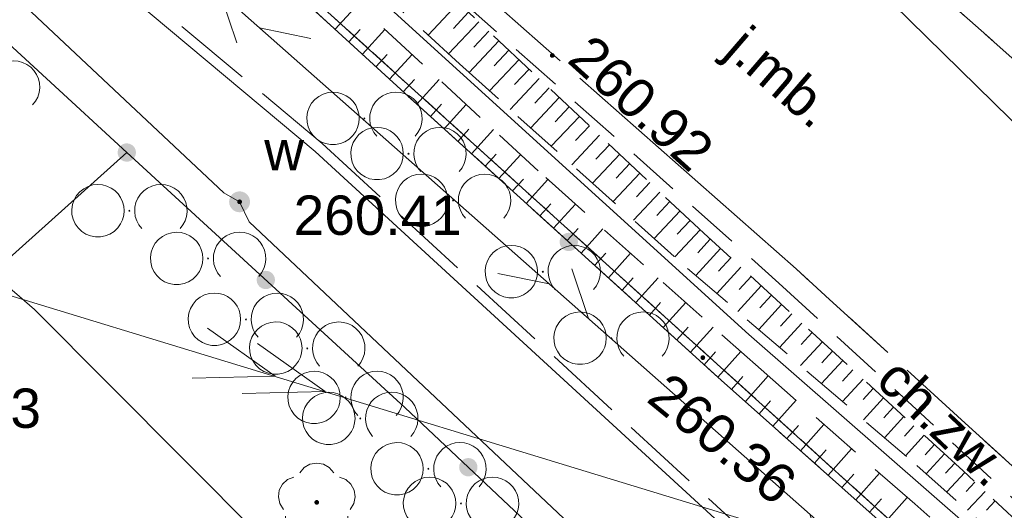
# Model space of a CAD drawing. Header units: metres. Extents: x 7427040 to 7427559, y 5541084 to 5541580.
# Tile 15 of 99: x 7427268 to 7427287, y 5541257 to 5541267. Entities that reach past the tile are written whole.
import ezdxf
from ezdxf.enums import TextEntityAlignment as Align

# ---------------------------------------------------------------- set-up
doc = ezdxf.new("R2010")
doc.units = ezdxf.units.M
doc.header["$MEASUREMENT"] = 0
for name, pattern in [('PRZER1-1', [1, 0.5, -0.5]), ('PRZER2-1', [1.5, 1, -0.5]), ('PRZER3-1', [2, 1.5, -0.5])]:
    doc.linetypes.add(name, pattern=pattern)
doc.layers.get('0').update_dxf_attribs({"color": 4})
for name, color, linetype, lineweight in [('!_Granica terenu objętego planem', 7, 'Continuous', 0), ('!_Linia rozgraniczająca', 7, 'Continuous', 0), ('GESDZI', 7, 'Continuous', 13), ('GESUZY', 96, 'Continuous', 13), ('GSLKOG', 7, 'Continuous', 30), ('GSPRDL', 96, 'Continuous', 13), ('GSPWPS', 7, 'Continuous', 13), ('GSPWPS_O', 7, 'Continuous', 13), ('GSSKOA', 7, 'Continuous', 13), ('GSSKOA_O', 7, 'Continuous', 13), ('GSSKOD', 7, 'Continuous', 13), ('GSSKOD_O', 7, 'Continuous', 13), ('GSSZAD', 7, 'Continuous', 13), ('GSSZSN', 7, 'Continuous', 13), ('GULEPR', 1, 'Continuous', 13), ('GULLOB', 7, 'Continuous', 30), ('GULTPR', 30, 'Continuous', 13), ('GULWPR', 5, 'Continuous', 13), ('GUPPRZ', 7, 'Continuous', 13), ('GUPPRZ_O', 7, 'Continuous', 13), ('GUPWZA', 5, 'Continuous', 13), ('GUPWZA_O', 5, 'Continuous', 13)]:
    doc.layers.add(name, color=color, linetype=linetype, lineweight=lineweight)
doc.styles.add('Arial', font='arial.ttf')

# ---------------------------------------------------------------- blocks, each defined once
blk = doc.blocks.new('D_GUPWZA1')
at = {"lineweight": -2, "extrusion": (0, 0, -1)}
blk.add_hatch(color=0, dxfattribs=at).paths.add_polyline_path([(0, -0.2), (-0.051764, -0.193185), (-0.1, -0.173205), (-0.141421, -0.141421), (-0.173205, -0.1), (-0.193185, -0.051764), (-0.2, 0), (-0.193185, 0.051764), (-0.173205, 0.1), (-0.141421, 0.141421), (-0.1, 0.173205), (-0.051764, 0.193185), (0, 0.2), (0.051764, 0.193185), (0.1, 0.173205), (0.141421, 0.141421), (0.173205, 0.1), (0.193185, 0.051764), (0.2, 0), (0.193185, -0.051764), (0.173205, -0.1), (0.141421, -0.141421), (0.1, -0.173205), (0.051764, -0.193185)])
blk = doc.blocks.new('D_GSPWPS1')
at = {"lineweight": -2, "extrusion": (0, 0, -1)}
blk.add_hatch(color=0, dxfattribs=at).paths.add_polyline_path([(0, -0.045), (-0.011647, -0.043467), (-0.0225, -0.038971), (-0.03182, -0.03182), (-0.038971, -0.0225), (-0.043467, -0.011647), (-0.045, 0), (-0.043467, 0.011647), (-0.038971, 0.0225), (-0.03182, 0.03182), (-0.0225, 0.038971), (-0.011647, 0.043467), (0, 0.045), (0.011647, 0.043467), (0.0225, 0.038971), (0.03182, 0.03182), (0.038971, 0.0225), (0.043467, 0.011647), (0.045, 0), (0.043467, -0.011647), (0.038971, -0.0225), (0.03182, -0.03182), (0.0225, -0.038971), (0.011647, -0.043467)])
blk = doc.blocks.new('D_GSPRDL1')
at = {"lineweight": -2, "extrusion": (0, 0, -1)}
blk.add_hatch(color=0, dxfattribs=at).paths.add_polyline_path([(0, -0.045), (-0.013906, -0.042798), (-0.02645, -0.036406), (-0.036406, -0.02645), (-0.042798, -0.013906), (-0.045, 0), (-0.042798, 0.013906), (-0.036406, 0.02645), (-0.02645, 0.036406), (-0.013906, 0.042798), (0, 0.045), (0.013906, 0.042798), (0.02645, 0.036406), (0.036406, 0.02645), (0.042798, 0.013906), (0.045, 0), (0.042798, -0.013906), (0.036406, -0.02645), (0.02645, -0.036406), (0.013906, -0.042798)])
at = {"color": 0, "lineweight": -2, "flags": 128}
for points in [[(-0.324277, 0.563333), (-0.240553, 0.662679), (-0.127956, 0.727494), (0, 0.75), (0.127956, 0.727494), (0.240553, 0.662679), (0.324277, 0.563333)], [(-0.635969, -0.134326), (-0.70458, -0.024001), (-0.731429, 0.103115), (-0.713292, 0.231763), (-0.652348, 0.346501), (-0.55591, 0.433559), (-0.435555, 0.482485)], [(0.435555, 0.482485), (0.55591, 0.433559), (0.652348, 0.346501), (0.713292, 0.231763), (0.731429, 0.103115), (0.70458, -0.024001), (0.635969, -0.134326)], [(-0.068773, -0.646351), (-0.194901, -0.677512), (-0.324092, -0.663766), (-0.440839, -0.606763), (-0.531129, -0.513345), (-0.584125, -0.394725), (-0.593465, -0.265141)], [(0.593465, -0.265141), (0.584125, -0.394725), (0.531129, -0.513345), (0.440839, -0.606763), (0.324092, -0.663766), (0.194901, -0.677512), (0.068773, -0.646351)]]:
    blk.add_lwpolyline(points, dxfattribs=at)
blk = doc.blocks.new('D_GUPPRZ1')
at = {"lineweight": -2, "extrusion": (0, 0, -1)}
blk.add_hatch(color=0, dxfattribs=at).paths.add_polyline_path([(0, -0.045), (-0.011647, -0.043467), (-0.0225, -0.038971), (-0.03182, -0.03182), (-0.038971, -0.0225), (-0.043467, -0.011647), (-0.045, 0), (-0.043467, 0.011647), (-0.038971, 0.0225), (-0.03182, 0.03182), (-0.0225, 0.038971), (-0.011647, 0.043467), (0, 0.045), (0.011647, 0.043467), (0.0225, 0.038971), (0.03182, 0.03182), (0.038971, 0.0225), (0.043467, 0.011647), (0.045, 0), (0.043467, -0.011647), (0.038971, -0.0225), (0.03182, -0.03182), (0.0225, -0.038971), (0.011647, -0.043467)])
blk = doc.blocks.new('D_SUTP1')
at = {"color": 0, "lineweight": -2, "flags": 128}
for points in [[(0.9325, 0), (0.0675, 0.5)], [(-0.0675, 0), (-0.9325, -0.5)]]:
    blk.add_lwpolyline(points, dxfattribs=at)
blk = doc.blocks.new('D_KOLO')
at = {"lineweight": -2, "extrusion": (0, 0, -1)}
blk.add_hatch(color=0, dxfattribs=at).paths.add_polyline_path([(0, -0.175), (-0.045293, -0.169037), (-0.0875, -0.151554), (-0.123744, -0.123744), (-0.151554, -0.0875), (-0.169037, -0.045293), (-0.175, 0), (-0.169037, 0.045293), (-0.151554, 0.0875), (-0.123744, 0.123744), (-0.0875, 0.151554), (-0.045293, 0.169037), (0, 0.175), (0.045293, 0.169037), (0.0875, 0.151554), (0.123744, 0.123744), (0.151554, 0.0875), (0.169037, 0.045293), (0.175, 0), (0.169037, -0.045293), (0.151554, -0.0875), (0.123744, -0.123744), (0.0875, -0.151554), (0.045293, -0.169037)])
blk = doc.blocks.new('D_GSLKOG1')
at = {"lineweight": -2, "extrusion": (0, 0, -1)}
blk.add_hatch(color=0, dxfattribs=at).paths.add_polyline_path([(0, -0.175), (-0.045293, -0.169037), (-0.0875, -0.151554), (-0.123744, -0.123744), (-0.151554, -0.0875), (-0.169037, -0.045293), (-0.175, 0), (-0.169037, 0.045293), (-0.151554, 0.0875), (-0.123744, 0.123744), (-0.0875, 0.151554), (-0.045293, 0.169037), (0, 0.175), (0.045293, 0.169037), (0.0875, 0.151554), (0.123744, 0.123744), (0.151554, 0.0875), (0.169037, 0.045293), (0.175, 0), (0.169037, -0.045293), (0.151554, -0.0875), (0.123744, -0.123744), (0.0875, -0.151554), (0.045293, -0.169037)])
blk = doc.blocks.new('D_SUEP2')
at = {"color": 0, "lineweight": -2, "flags": 128}
for points in [[(-1.25, -0.5), (0.25, 0), (-1.25, 0.5)], [(-0.25, -0.5), (1.25, 0), (-0.25, 0.5)]]:
    blk.add_lwpolyline(points, dxfattribs=at)
blk = doc.blocks.new('D_GSSZAD3')
at = {"color": 0, "lineweight": -2, "flags": 128}
blk.add_lwpolyline([(-0.6, 0.5), (-0.513176, 0.492404), (-0.42899, 0.469846), (-0.35, 0.433013), (-0.278606, 0.383022), (-0.216978, 0.321394), (-0.166987, 0.25), (-0.130154, 0.17101), (-0.107596, 0.086824), (-0.1, 0), (-0.107596, -0.086824), (-0.130154, -0.17101), (-0.166987, -0.25), (-0.222125, -0.32743), (-0.290921, -0.393027), (-0.370887, -0.444418), (-0.459134, -0.479746), (-0.552472, -0.497736), (-0.647528, -0.497736), (-0.740866, -0.479746), (-0.829113, -0.444418), (-0.909079, -0.393027), (-0.977875, -0.32743), (-1.033013, -0.25), (-1.0725, -0.163534), (-1.094911, -0.071157), (-1.099434, 0.023791), (-1.085906, 0.117879), (-1.054816, 0.207708), (-1.007288, 0.290028), (-0.94504, 0.361867), (-0.87032, 0.420627), (-0.785831, 0.464184), (-0.694626, 0.490964), (-0.6, 0.5)], close=True, dxfattribs=at)
blk.add_lwpolyline([(0.234697, -0.341399), (0.179845, -0.271053), (0.138367, -0.192079), (0.111581, -0.106992), (0.100342, -0.018499), (0.105007, 0.070582), (0.125427, 0.157417), (0.160952, 0.239242), (0.210451, 0.313452), (0.27235, 0.377684), (0.344678, 0.429896), (0.425132, 0.468424), (0.511152, 0.492043), (0.6, 0.5), (0.688848, 0.492043), (0.774868, 0.468424), (0.855322, 0.429896), (0.92765, 0.377684), (0.989549, 0.313452), (1.039048, 0.239242), (1.074573, 0.157417), (1.094993, 0.070582), (1.099658, -0.018499), (1.088419, -0.106992), (1.061633, -0.192079), (1.020155, -0.271053), (0.965303, -0.341399)], dxfattribs=at)
blk = doc.blocks.new('SIT-G1 BOISKO')
at = {"layer": '!_Granica terenu objętego planem', "color": 16, "linetype": 'PRZER3-1', "lineweight": 13}
blk.add_lwpolyline([(7427223.404, 5541280.844), (7427237.172, 5541294.666), (7427273.595, 5541264.199), (7427293.187, 5541246.2), (7427318.595, 5541219.771), (7427304.61, 5541204.848)], dxfattribs=at)
at = {"layer": '!_Linia rozgraniczająca', "color": 216, "linetype": 'Continuous', "lineweight": 13, "flags": 128}
blk.add_lwpolyline([(7427223.546, 5541280.703), (7427237.185, 5541294.395), (7427273.463, 5541264.048), (7427293.047, 5541246.057), (7427318.319, 5541219.769), (7427304.464, 5541204.985)], dxfattribs=at)
at = {"layer": 'GESDZI', "color": 252, "linetype": 'Continuous', "lineweight": 13, "flags": 128}
for points in [[(7427230.33, 5541315.24), (7427241.97, 5541307.49), (7427247.55, 5541303.23), (7427281.57, 5541272.99), (7427305.53, 5541250.41), (7427320.15, 5541236.27), (7427324.78, 5541228.21), (7427319.61, 5541221.9), (7427311.88, 5541231.94), (7427301.75, 5541241.17), (7427284.57, 5541256.88), (7427256.27, 5541282.47), (7427240.42, 5541296.03), (7427236.08, 5541299.6), (7427224.16, 5541309.39)], [(7427224.326, 5541279.982), (7427240.42, 5541296.03), (7427256.27, 5541282.47), (7427284.57, 5541256.88), (7427301.75, 5541241.17), (7427315.72, 5541223.34), (7427317.48, 5541219.62), (7427313.06, 5541214.79), (7427304.01, 5541205.409)]]:
    blk.add_lwpolyline(points, dxfattribs=at)
at = {"layer": 'GESUZY', "color": 96, "linetype": 'PRZER1-1', "lineweight": 13}
for points in [[(7427230.33, 5541315.24), (7427241.97, 5541307.49), (7427247.55, 5541303.23), (7427273.39, 5541280.26), (7427281.57, 5541272.99), (7427305.53, 5541250.41), (7427320.15, 5541236.27), (7427324.78, 5541228.21), (7427319.61, 5541221.9), (7427311.88, 5541231.94), (7427301.75, 5541241.17), (7427297.26, 5541245.27), (7427284.57, 5541256.88), (7427256.27, 5541282.47), (7427240.42, 5541296.03), (7427236.08, 5541299.6), (7427224.16, 5541309.39)], [(7427224.326, 5541279.982), (7427240.42, 5541296.03), (7427256.27, 5541282.47), (7427284.57, 5541256.88), (7427297.26, 5541245.27), (7427280.844, 5541227.089)]]:
    blk.add_lwpolyline(points, dxfattribs=at)
at = {"layer": 'GSLKOG', "color": 252, "linetype": 'Continuous', "lineweight": 13, "flags": 128}
for points in [[(7427261.52, 5541277.52), (7427265.85, 5541273.58), (7427268.6, 5541271.18), (7427275.39, 5541264.96), (7427281.2, 5541259.69), (7427288.16, 5541253.5), (7427297.26, 5541245.27), (7427298.12, 5541244.46), (7427300.45, 5541242.24), (7427301.25, 5541241.48), (7427312.87, 5541229.8), (7427314.01, 5541228.46), (7427319.61, 5541221.66), (7427317.48, 5541219.62)], [(7427258.46, 5541274.43), (7427263.74, 5541269.68), (7427269.87, 5541264.03), (7427275.17, 5541259.17), (7427277.59, 5541256.89), (7427282.59, 5541252.44), (7427287.38, 5541248.16), (7427294.68, 5541241.47)], [(7427269.87, 5541264.03), (7427261.78, 5541256.77), (7427255.363, 5541250.936)]]:
    blk.add_lwpolyline(points, dxfattribs=at)
at = {"layer": 'GSSKOA', "color": 252, "linetype": 'PRZER3-1', "lineweight": 13}
for points in [[(7427328.66, 5541207.53), (7427325.01, 5541215.25), (7427320.9, 5541222.23), (7427312.78, 5541232.86), (7427302.84, 5541243.14), (7427302.14, 5541243.84), (7427293.24, 5541252.13), (7427282.63, 5541261.81), (7427270.86, 5541272.19), (7427264.75, 5541277.61), (7427256.78, 5541284.37), (7427248.05, 5541291.73), (7427241.19, 5541297.08), (7427228.09, 5541307), (7427209.62, 5541321.59)], [(7427228.08, 5541314.4), (7427243.84, 5541302.38), (7427262.7, 5541287.01), (7427277.46, 5541274.11), (7427285.25, 5541267.16), (7427295.94, 5541257.65), (7427310.31, 5541244.33), (7427319.36, 5541234.38), (7427324.06, 5541228.57)]]:
    blk.add_lwpolyline(points, dxfattribs=at)
at = {"layer": 'GSSKOD', "color": 252, "linetype": 'PRZER2-1', "lineweight": 13}
blk.add_lwpolyline([(7427214.8, 5541324.94, -0.890724), (7427229.29, 5541316.12), (7427244.72, 5541303.47), (7427263.56, 5541287.66), (7427278.27, 5541274.66), (7427285.85, 5541267.69), (7427296.35, 5541258), (7427310.66, 5541244.68), (7427310.31, 5541244.33), (7427295.94, 5541257.65), (7427285.25, 5541267.16), (7427277.46, 5541274.11), (7427262.7, 5541287.01), (7427243.84, 5541302.38), (7427228.08, 5541314.4), (7427214.8, 5541324.94)], format="xyb", close=True, dxfattribs=at)
blk.add_lwpolyline([(7427270.86, 5541272.19), (7427270.57, 5541271.98), (7427282.3, 5541261.54), (7427292.91, 5541251.78), (7427301.72, 5541243.48), (7427302.14, 5541243.84), (7427293.24, 5541252.13), (7427282.63, 5541261.81), (7427270.86, 5541272.19)], close=True, dxfattribs=at)
at = {"layer": 'GSSZAD', "color": 252, "linetype": 'PRZER2-1', "lineweight": 13}
for points in [[(7427274.4, 5541264.69), (7427274.39, 5541264.67), (7427274.41, 5541264.67), (7427274.4, 5541264.69)], [(7427275.24, 5541264.02), (7427275.23, 5541264), (7427275.25, 5541264), (7427275.24, 5541264.02)], [(7427276.09, 5541263.13), (7427276.08, 5541263.11), (7427276.1, 5541263.11), (7427276.09, 5541263.13)], [(7427269.92, 5541262.93), (7427269.91, 5541262.91), (7427269.93, 5541262.91), (7427269.92, 5541262.93)], [(7427271.42, 5541262.02), (7427271.41, 5541262), (7427271.43, 5541262), (7427271.42, 5541262.02)], [(7427277.8, 5541261.77), (7427277.79, 5541261.75), (7427277.81, 5541261.75), (7427277.8, 5541261.77)], [(7427272.14, 5541260.86), (7427272.13, 5541260.84), (7427272.15, 5541260.84), (7427272.14, 5541260.86)], [(7427279.11, 5541260.5), (7427279.1, 5541260.48), (7427279.12, 5541260.48), (7427279.11, 5541260.5)], [(7427273.31, 5541260.31), (7427273.3, 5541260.29), (7427273.32, 5541260.29), (7427273.31, 5541260.31)], [(7427274.04, 5541259.37), (7427274.03, 5541259.35), (7427274.05, 5541259.35), (7427274.04, 5541259.37)], [(7427274.32, 5541258.97), (7427274.31, 5541258.95), (7427274.33, 5541258.95), (7427274.32, 5541258.97)], [(7427275.62, 5541258.01), (7427275.61, 5541257.99), (7427275.63, 5541257.99), (7427275.62, 5541258.01)], [(7427276.24, 5541257.35), (7427276.23, 5541257.33), (7427276.25, 5541257.33), (7427276.24, 5541257.35)]]:
    blk.add_lwpolyline(points, close=True, dxfattribs=at)
at = {"layer": 'GSSZSN', "color": 252, "linetype": 'PRZER2-1', "lineweight": 13}
for points in [[(7427299.02, 5541245.99), (7427296.03, 5541248.56), (7427290.4, 5541253.66), (7427285.81, 5541257.96), (7427280.87, 5541262.49), (7427275.91, 5541267.15), (7427271.55, 5541270.95), (7427267.64, 5541274.45), (7427264.27, 5541277.44), (7427262.53, 5541279.04), (7427262.42, 5541278.24), (7427263.16, 5541277.73), (7427266.1, 5541275.14), (7427268.69, 5541272.76), (7427272.21, 5541269.4), (7427276.21, 5541265.72), (7427280.56, 5541261.82), (7427284.93, 5541258.06), (7427289.02, 5541254.45), (7427294.15, 5541249.87), (7427298.77, 5541245.84), (7427299.02, 5541245.99)], [(7427261.11, 5541277.89), (7427261.52, 5541277.52), (7427265.85, 5541273.58), (7427268.6, 5541271.18), (7427275.39, 5541264.96), (7427281.2, 5541259.69), (7427288.16, 5541253.5), (7427297.26, 5541245.27), (7427297.85, 5541244.77), (7427298.31, 5541245.44), (7427295.74, 5541247.72), (7427291.92, 5541251.06), (7427287.44, 5541255.11), (7427284.89, 5541257.33), (7427281.96, 5541259.89), (7427277.71, 5541263.68), (7427273.83, 5541267.26), (7427271.25, 5541269.56), (7427266.76, 5541273.89), (7427262.91, 5541277.35), (7427262.28, 5541278.08), (7427261.11, 5541277.89)]]:
    blk.add_lwpolyline(points, close=True, dxfattribs=at)
at = {"layer": 'GSSZSN', "color": 252, "linetype": 'Continuous', "lineweight": 13, "flags": 128}
for points in [[(7427273.841, 5541266.379), (7427274.273, 5541266.851)], [(7427276.194, 5541266.883), (7427275.615, 5541266.267)], [(7427276.386, 5541266.703), (7427276.098, 5541266.396)], [(7427276.578, 5541266.522), (7427276.003, 5541265.91)], [(7427274.101, 5541266.141), (7427274.316, 5541266.377)], [(7427274.36, 5541265.903), (7427274.791, 5541266.373)], [(7427276.77, 5541266.342), (7427276.483, 5541266.037)], [(7427276.962, 5541266.162), (7427276.393, 5541265.556)], [(7427274.62, 5541265.666), (7427274.835, 5541265.9)], [(7427274.879, 5541265.428), (7427275.308, 5541265.896)], [(7427277.154, 5541265.982), (7427276.871, 5541265.681)], [(7427277.346, 5541265.801), (7427276.785, 5541265.205)], [(7427277.537, 5541265.621), (7427277.259, 5541265.325)], [(7427275.139, 5541265.19), (7427275.353, 5541265.424)], [(7427275.399, 5541264.952), (7427275.824, 5541265.421)], [(7427277.729, 5541265.441), (7427277.177, 5541264.853)], [(7427277.921, 5541265.26), (7427277.647, 5541264.969)], [(7427278.113, 5541265.08), (7427277.569, 5541264.501)], [(7427275.659, 5541264.716), (7427275.871, 5541264.949)], [(7427275.92, 5541264.479), (7427276.341, 5541264.943)], [(7427278.305, 5541264.9), (7427278.035, 5541264.613)], [(7427278.497, 5541264.719), (7427277.962, 5541264.15)], [(7427276.181, 5541264.243), (7427276.39, 5541264.474)], [(7427276.442, 5541264.006), (7427276.858, 5541264.466)], [(7427278.689, 5541264.539), (7427278.423, 5541264.256)], [(7427278.881, 5541264.359), (7427278.354, 5541263.798)], [(7427279.073, 5541264.179), (7427278.811, 5541263.9)], [(7427276.702, 5541263.77), (7427276.91, 5541263.998)], [(7427276.963, 5541263.533), (7427277.376, 5541263.988)], [(7427279.265, 5541263.998), (7427278.746, 5541263.446)], [(7427279.457, 5541263.818), (7427279.199, 5541263.544)], [(7427277.224, 5541263.297), (7427277.429, 5541263.523)], [(7427277.485, 5541263.06), (7427277.896, 5541263.514)], [(7427279.649, 5541263.638), (7427279.138, 5541263.095)], [(7427279.84, 5541263.457), (7427279.587, 5541263.188)], [(7427280.032, 5541263.277), (7427279.531, 5541262.743)], [(7427280.224, 5541263.097), (7427279.975, 5541262.832)], [(7427277.745, 5541262.824), (7427277.952, 5541263.052)], [(7427278.006, 5541262.587), (7427278.422, 5541263.045)], [(7427280.416, 5541262.916), (7427279.923, 5541262.391)], [(7427280.608, 5541262.736), (7427280.363, 5541262.476)], [(7427278.267, 5541262.35), (7427278.476, 5541262.581)], [(7427278.528, 5541262.114), (7427278.947, 5541262.577)], [(7427280.8, 5541262.556), (7427280.315, 5541262.04)], [(7427280.993, 5541262.377), (7427280.755, 5541262.118)], [(7427281.187, 5541262.199), (7427280.716, 5541261.685)], [(7427278.788, 5541261.877), (7427278.999, 5541262.11)], [(7427279.049, 5541261.641), (7427279.473, 5541262.108)], [(7427281.381, 5541262.021), (7427281.149, 5541261.767)], [(7427281.575, 5541261.843), (7427281.116, 5541261.342)], [(7427279.31, 5541261.404), (7427279.523, 5541261.639)], [(7427279.571, 5541261.168), (7427279.998, 5541261.639)], [(7427281.77, 5541261.665), (7427281.543, 5541261.418)], [(7427281.964, 5541261.487), (7427281.515, 5541260.998)], [(7427282.158, 5541261.309), (7427281.936, 5541261.068)], [(7427279.831, 5541260.931), (7427280.046, 5541261.168)], [(7427280.092, 5541260.695), (7427280.524, 5541261.171)], [(7427282.352, 5541261.131), (7427281.915, 5541260.654)], [(7427282.546, 5541260.953), (7427282.33, 5541260.718)], [(7427280.353, 5541260.458), (7427280.57, 5541260.697)], [(7427280.614, 5541260.222), (7427281.049, 5541260.702)], [(7427282.74, 5541260.775), (7427282.314, 5541260.311)], [(7427282.934, 5541260.597), (7427282.724, 5541260.368)], [(7427283.128, 5541260.419), (7427282.713, 5541259.967)], [(7427280.874, 5541259.985), (7427281.093, 5541260.227)], [(7427281.135, 5541259.749), (7427281.575, 5541260.233)], [(7427283.322, 5541260.241), (7427283.118, 5541260.018)], [(7427283.516, 5541260.063), (7427283.113, 5541259.623)], [(7427281.398, 5541259.514), (7427281.615, 5541259.759)], [(7427281.661, 5541259.28), (7427282.097, 5541259.771)], [(7427283.71, 5541259.885), (7427283.511, 5541259.669)], [(7427283.904, 5541259.707), (7427283.512, 5541259.28)], [(7427284.099, 5541259.529), (7427283.905, 5541259.319)], [(7427284.293, 5541259.351), (7427283.912, 5541258.936)], [(7427281.924, 5541259.046), (7427282.143, 5541259.293)], [(7427282.187, 5541258.812), (7427282.627, 5541259.307)], [(7427284.487, 5541259.174), (7427284.299, 5541258.969)], [(7427284.681, 5541258.996), (7427284.311, 5541258.592)], [(7427282.45, 5541258.578), (7427282.671, 5541258.827)], [(7427282.713, 5541258.344), (7427283.157, 5541258.844)], [(7427284.875, 5541258.818), (7427284.693, 5541258.619)], [(7427285.069, 5541258.64), (7427284.711, 5541258.249)], [(7427285.263, 5541258.462), (7427285.087, 5541258.269)], [(7427282.976, 5541258.11), (7427283.199, 5541258.361)], [(7427283.239, 5541257.877), (7427283.687, 5541258.381)], [(7427285.457, 5541258.284), (7427285.108, 5541257.903)], [(7427285.651, 5541258.106), (7427285.478, 5541257.917)], [(7427283.502, 5541257.643), (7427283.727, 5541257.896)], [(7427283.765, 5541257.409), (7427284.218, 5541257.917)], [(7427285.845, 5541257.927), (7427285.499, 5541257.558)], [(7427286.037, 5541257.747), (7427285.867, 5541257.565)], [(7427284.291, 5541256.941), (7427284.748, 5541257.454)], [(7427286.229, 5541257.567), (7427285.894, 5541257.209)], [(7427284.028, 5541257.175), (7427284.256, 5541257.43)], [(7427286.421, 5541257.387), (7427286.256, 5541257.211)]]:
    blk.add_lwpolyline(points, dxfattribs=at)
at = {"layer": 'GULEPR', "color": 1, "linetype": 'Continuous', "lineweight": 13, "flags": 128}
blk.add_lwpolyline([(7427232.953, 5541271.907), (7427324.98, 5541243.79), (7427325.64, 5541243.73), (7427308.272, 5541201.421)], dxfattribs=at)
at = {"layer": 'GULLOB', "color": 252, "linetype": 'Continuous', "lineweight": 13, "flags": 128}
blk.add_lwpolyline([(7427233.85, 5541311.06), (7427228.99, 5541305.78), (7427236.17, 5541300.13), (7427240.75, 5541296.94), (7427256.84, 5541283.09), (7427262.64, 5541277.9), (7427267.92, 5541273.12), (7427281.73, 5541260.56), (7427292.93, 5541250.77), (7427300.04, 5541244.78), (7427304.6, 5541240.74), (7427310.96, 5541234.28), (7427320.26, 5541222.32), (7427325.15, 5541213.96), (7427326.53, 5541211.31), (7427327.22, 5541211.34), (7427330.96, 5541213.08), (7427338.7, 5541215.98)], dxfattribs=at)
at = {"layer": 'GULTPR', "color": 30, "linetype": 'Continuous', "lineweight": 13, "flags": 128}
for points in [[(7427147.925, 5541396.714), (7427160.79, 5541380.08), (7427172.77, 5541365.73), (7427189.7, 5541344.59), (7427199.87, 5541334.94), (7427213.89, 5541323.55), (7427227.66, 5541313.41), (7427237.41, 5541307.29), (7427244.89, 5541301.8), (7427255.3, 5541292.78), (7427280.97, 5541270.3), (7427294.36, 5541257.17), (7427307.47, 5541246.36), (7427319.95, 5541234.27), (7427324.38, 5541225.76), (7427330.33, 5541215.04), (7427332.71, 5541211.01), (7427342.288, 5541191.518)], [(7427233.85, 5541311.06), (7427228.99, 5541305.78), (7427236.17, 5541300.13), (7427240.75, 5541296.94), (7427256.84, 5541283.09), (7427262.64, 5541277.9), (7427267.92, 5541273.12), (7427281.73, 5541260.56), (7427292.93, 5541250.77), (7427300.04, 5541244.78), (7427304.6, 5541240.74), (7427310.96, 5541234.28), (7427320.26, 5541222.32), (7427325.15, 5541213.96), (7427326.53, 5541211.31), (7427327.22, 5541211.34), (7427330.96, 5541213.08), (7427338.7, 5541215.98), (7427343.75, 5541207.15), (7427345.65, 5541207.03), (7427352.28, 5541206.28), (7427353.5, 5541206.33), (7427355.904, 5541206.113)], [(7427138.991, 5541387.261), (7427150.53, 5541372.9), (7427155.73, 5541366.13), (7427162.09, 5541358.32), (7427176.98, 5541342.6), (7427191.6, 5541326.99), (7427203.91, 5541316.59), (7427217.91, 5541304.45), (7427233.53, 5541291.77), (7427239.55, 5541285.78), (7427268.11, 5541261.04), (7427295.3, 5541233.72), (7427304.46, 5541225.14), (7427314.32, 5541214.51), (7427329.59, 5541188.64), (7427333.274, 5541181.856)], [(7427288.74, 5541251.96), (7427261.58, 5541275.97)]]:
    blk.add_lwpolyline(points, dxfattribs=at)
at = {"layer": 'GULWPR', "color": 5, "linetype": 'Continuous', "lineweight": 13, "flags": 128}
blk.add_lwpolyline([(7427257.26, 5541276.85), (7427271.72, 5541263.26), (7427272.02, 5541263.09), (7427272.2, 5541262.71), (7427293.51, 5541242.61), (7427293.83, 5541242.37), (7427295.53, 5541239.15), (7427281.918, 5541226.085)], dxfattribs=at)
at = {"layer": 'GSLKOG', "color": 7, "linetype": 'Continuous', "lineweight": 13}
for name, p, rotation in [('D_GSLKOG1', (7427269.87, 5541264.03), 221.9049360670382), ('D_KOLO', (7427278.295, 5541262.325), 317.7901858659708), ('D_KOLO', (7427278.295, 5541262.325), 317.7901858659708), ('D_KOLO', (7427272.52, 5541261.6), 317.4797637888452), ('D_KOLO', (7427272.52, 5541261.6), 317.4797637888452), ('D_KOLO', (7427276.38, 5541258.03), 316.7061782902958), ('D_KOLO', (7427276.38, 5541258.03), 316.7061782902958)]:
    blk.add_blockref(name, p, dxfattribs=dict(at, rotation=rotation))
at = {"layer": 'GSPRDL', "color": 96, "linetype": 'Continuous', "lineweight": 13}
blk.add_blockref('D_GSPRDL1', (7427273.49, 5541257.36), dxfattribs=at)
at = {"layer": 'GSPWPS', "color": 7, "linetype": 'Continuous', "lineweight": 13}
for p in [(7427277.98, 5541265.88), (7427280.85, 5541260.12)]:
    blk.add_blockref('D_GSPWPS1', p, dxfattribs=at)
at = {"layer": 'GSSZAD', "color": 7, "linetype": 'Continuous', "lineweight": 13}
for p in [(7427267.11, 5541265.28), (7427274.4, 5541264.68), (7427275.24, 5541264.01), (7427276.09, 5541263.12), (7427269.92, 5541262.92), (7427271.42, 5541262.01), (7427277.8, 5541261.76), (7427272.14, 5541260.85), (7427279.11, 5541260.49), (7427273.31, 5541260.3), (7427274.04, 5541259.36), (7427274.32, 5541258.96), (7427275.62, 5541258), (7427276.24, 5541257.34)]:
    blk.add_blockref('D_GSSZAD3', p, dxfattribs=at)
at = {"layer": 'GULEPR', "color": 1, "linetype": 'Continuous', "lineweight": 13, "rotation": 343.0102760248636}
blk.add_blockref('D_SUEP2', (7427272.457, 5541259.838), dxfattribs=at)
at = {"layer": 'GULTPR', "color": 30, "linetype": 'Continuous', "lineweight": 13}
for p, rotation in [((7427272.35, 5541266.449), 138.5226546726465), ((7427277.97, 5541261.481), 318.5226546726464), ((7427283.589, 5541256.514), 138.5226546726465)]:
    blk.add_blockref('D_SUTP1', p, dxfattribs=dict(at, rotation=rotation))
at = {"layer": 'GUPPRZ', "color": 5, "linetype": 'Continuous', "lineweight": 13}
blk.add_blockref('D_GUPPRZ1', (7427272.02, 5541263.09), dxfattribs=at)
at = {"layer": 'GUPWZA', "color": 5, "linetype": 'Continuous', "lineweight": 13, "rotation": 44.1928711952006}
blk.add_blockref('D_GUPWZA1', (7427272.02, 5541263.09), dxfattribs=at)
at = {"layer": 'GSPWPS_O', "color": 252, "linetype": 'Continuous', "lineweight": 13, "style": 'Arial'}
for s, rotation, p in [('260.92', 317.9032, (7427278.239, 5541265.769)), ('260.36', 320.7315, (7427279.75, 5541259.3))]:
    blk.add_text(s, height=0.75, rotation=rotation, dxfattribs=at).set_placement(p)
blk.add_text('260.23', height=0.75, dxfattribs=at).set_placement((7427265.03, 5541258.78))
at = {"layer": 'GSSKOA_O', "color": 252, "linetype": 'Continuous', "lineweight": 13, "style": 'Arial'}
blk.add_text('j.mb.', height=0.75, rotation=319.2538, dxfattribs=at).set_placement((7427282.091, 5541265.184), align=Align.CENTER)
at = {"layer": 'GSSKOD_O', "color": 252, "linetype": 'Continuous', "lineweight": 13, "style": 'Arial'}
blk.add_text('ch.zw.', height=0.75, rotation=316.7009, dxfattribs=at).set_placement((7427285.196, 5541258.619), align=Align.CENTER)
at = {"layer": 'GUPPRZ_O', "color": 5, "linetype": 'Continuous', "lineweight": 13, "style": 'Arial'}
blk.add_text('260.41', height=0.75, dxfattribs=at).set_placement((7427273.05, 5541262.46))
at = {"layer": 'GUPWZA_O', "color": 5, "linetype": 'Continuous', "lineweight": 13, "style": 'Arial'}
blk.add_text('w', height=0.75, dxfattribs=at).set_placement((7427272.49, 5541263.69))

msp = doc.modelspace()

# ---------------------------------------------------------------- block references
at = {"color": 7, "linetype": 'Continuous', "lineweight": 0}
msp.add_blockref('SIT-G1 BOISKO', (0, 0), dxfattribs=at)

doc.saveas('drawing.dxf')
